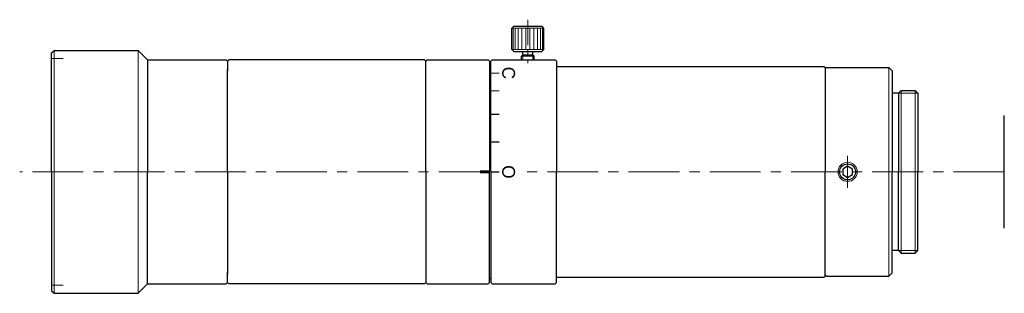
# Model space of a CAD drawing. Header units: millimetres. Extents: x -20 to 133, y 31 to 74.
import ezdxf
from ezdxf.enums import TextEntityAlignment as Align

# ---------------------------------------------------------------- set-up
doc = ezdxf.new("R2010")
doc.units = ezdxf.units.MM
doc.header["$LTSCALE"] = 0.25
doc.linetypes.add('CENTER', pattern=[50.8, 31.75, -6.35, 6.35, -6.35])
doc.layers.add('00_補助線', color=252, linetype='Continuous', lineweight=0, plot=False)
for name, color, linetype, lineweight in [('01_中心線', 1, 'CENTER', 20), ('03_寸法・文字', 50, 'Continuous', 20), ('iris＆image_circle', 7, 'Continuous', 30), ('画層1', 7, 'Continuous', 30), ('ﾋﾞｽ・ﾈｼﾞ', 7, 'Continuous', 30)]:
    doc.layers.add(name, color=color, linetype=linetype, lineweight=lineweight)
doc.styles.add('VS Standard', font='txt', dxfattribs={"height": 3})

# ---------------------------------------------------------------- blocks, each defined once
blk = doc.blocks.new('HM30##')
at = {"layer": '画層1'}
blk.add_lwpolyline([(-0.75, -0.43), (0, -0.87), (0.75, -0.43), (0.75, 0.43), (0, 0.87), (-0.75, 0.43)], close=True, dxfattribs=at)
at = {"layer": '画層1', "lineweight": 9}
blk.add_circle((0, 0), 1.5, dxfattribs=at)
at = {"layer": '画層1'}
blk.add_circle((0, 0), 1.25, dxfattribs=at)

msp = doc.modelspace()

# ---------------------------------------------------------------- hatches: boundary and pattern name
at = {"layer": '03_寸法・文字'}
h = msp.add_hatch(color=256, dxfattribs=at)
h.dxf.hatch_style = 1
h.paths.add_polyline_path([(51.46, 50.25), (52.96, 50.25), (52.96, 49.75), (51.46, 49.75)])

# ---------------------------------------------------------------- linework, layer by layer
at = {"layer": '00_補助線', "lineweight": 20}
for p, q in [((-15.49, 67.75), (-13.69, 67.75)), ((-15.49, 32.25), (-13.69, 32.25))]:
    msp.add_line(p, q, dxfattribs=at)
at = {"layer": '01_中心線', "ltscale": 0.5}
msp.add_line((58.96, 73.8), (58.96, 67), dxfattribs=at)
at = {"layer": '01_中心線'}
for p, q in [((108.96, 47.5), (108.96, 52.5)), ((52.96, 50), (-20.49, 50)), ((133.46, 50), (57.44, 50))]:
    msp.add_line(p, q, dxfattribs=at)
at = {"layer": '03_寸法・文字', "lineweight": 15}
msp.add_line((53.16, 65.45), (54.46, 65.45), dxfattribs=at)
at = {"layer": '03_寸法・文字', "lineweight": 20}
msp.add_line((53.16, 62.69), (54.46, 62.69), dxfattribs=at)
at = {"layer": '03_寸法・文字', "lineweight": 30}
for p, q in [((53.16, 59.01), (54.46, 59.01)), ((53.16, 54.68), (54.46, 54.68)), ((53.16, 50), (54.46, 50))]:
    msp.add_line(p, q, dxfattribs=at)
at = {"layer": 'iris＆image_circle'}
msp.add_line((133.46, 41.18), (133.46, 58.82), dxfattribs=at)
at = {"layer": '画層1'}
for p, q in [((56.79, 72.8), (56.46, 72.48)), ((56.46, 69.13), (56.46, 72.48)), ((56.79, 72.8), (61.14, 72.8)), ((61.14, 72.8), (61.46, 72.48)), ((61.46, 69.13), (61.46, 72.48)), ((-15.49, 68.6), (-15.09, 69)), ((-15.49, 50), (-15.49, 68.6)), ((-15.09, 69), (-1.99, 69)), ((-0.49, 67.5), (-1.99, 69)), ((56.79, 68.8), (56.46, 69.13)), ((56.79, 68.8), (61.14, 68.8)), ((58.16, 68.3), (57.96, 68.1)), ((57.96, 67.5), (57.96, 68.1)), ((58.16, 68.3), (58.16, 68.8)), ((58.16, 68.3), (59.76, 68.3)), ((59.76, 68.3), (59.76, 68.8)), ((59.96, 68.1), (59.76, 68.3)), ((59.96, 67.5), (59.96, 68.1)), ((61.14, 68.8), (61.46, 69.13)), ((-0.49, 67.5), (11.81, 67.5)), ((-0.49, 67.5), (-0.49, 50)), ((12.01, 67.3), (11.81, 67.5)), ((12.01, 67.3), (12.21, 67.5)), ((12.01, 67.3), (12.01, 65.75)), ((12.01, 67.3), (12.01, 66)), ((42.81, 67.5), (12.21, 67.5)), ((42.81, 67.5), (43.01, 67.3)), ((43.01, 50), (43.01, 67.3)), ((43.02, 67.3), (43.22, 67.5)), ((43.02, 50), (43.02, 67.3)), ((43.22, 67.5), (52.76, 67.5)), ((52.76, 67.5), (52.96, 67.3)), ((52.96, 67.3), (52.96, 50)), ((53.16, 66.8), (52.96, 66.6)), ((53.16, 67.3), (53.36, 67.5)), ((53.16, 50), (53.16, 67.3)), ((53.36, 67.5), (63.26, 67.5)), ((63.46, 67.3), (63.26, 67.5)), ((63.46, 67.3), (63.46, 50)), ((63.46, 66.5), (105.26, 66.5)), ((105.26, 66.5), (105.46, 66.3)), ((105.46, 66.3), (105.46, 50)), ((105.46, 66.1), (105.66, 66.3)), ((105.66, 66.3), (115.43, 66.3)), ((115.93, 65.8), (115.43, 66.3)), ((12.01, 50), (12.01, 66)), ((115.93, 65.8), (115.93, 50)), ((116.93, 62.3), (115.93, 62.3)), ((116.93, 62.3), (117.34, 62.7)), ((116.93, 62.3), (116.93, 50)), ((117.34, 62.7), (119.53, 62.7)), ((119.93, 62.3), (119.53, 62.7)), ((119.93, 62.3), (119.93, 50)), ((-15.49, 50), (-15.49, 31.4)), ((-0.49, 32.5), (-0.49, 50)), ((12.01, 50), (12.01, 34)), ((43.01, 50), (43.01, 32.7)), ((43.02, 50), (43.02, 32.7)), ((52.96, 32.7), (52.96, 50)), ((53.16, 50), (53.16, 32.7)), ((63.46, 32.7), (63.46, 50)), ((105.46, 33.7), (105.46, 50)), ((115.93, 34.2), (115.93, 50)), ((116.93, 37.7), (116.93, 50)), ((119.93, 37.7), (119.93, 50)), ((116.93, 37.7), (115.93, 37.7)), ((116.93, 37.7), (117.34, 37.3)), ((117.34, 37.3), (119.53, 37.3)), ((119.93, 37.7), (119.53, 37.3)), ((12.01, 32.7), (12.01, 34.25)), ((12.01, 32.7), (12.01, 34)), ((105.46, 33.9), (105.66, 33.7)), ((115.93, 34.2), (115.43, 33.7)), ((-0.49, 32.5), (-1.99, 31)), ((-0.49, 32.5), (11.81, 32.5)), ((12.01, 32.7), (11.81, 32.5)), ((12.01, 32.7), (12.21, 32.5)), ((42.81, 32.5), (12.21, 32.5)), ((42.81, 32.5), (43.01, 32.7)), ((43.02, 32.7), (43.22, 32.5)), ((43.22, 32.5), (52.76, 32.5)), ((52.76, 32.5), (52.96, 32.7)), ((53.16, 33.2), (52.96, 33.4)), ((53.16, 32.7), (53.36, 32.5)), ((53.36, 32.5), (63.26, 32.5)), ((63.46, 32.7), (63.26, 32.5)), ((63.46, 33.5), (105.26, 33.5)), ((105.26, 33.5), (105.46, 33.7)), ((105.66, 33.7), (115.43, 33.7)), ((-15.49, 31.4), (-15.09, 31)), ((-15.09, 31), (-1.99, 31))]:
    msp.add_line(p, q, dxfattribs=at)
at = {"layer": '画層1', "lineweight": 9}
for p, q in [((56.46, 72.48), (61.46, 72.48)), ((56.65, 72.48), (56.65, 69.13)), ((56.98, 72.48), (56.98, 69.13)), ((57.44, 72.48), (57.44, 69.13)), ((58.01, 72.48), (58.01, 69.13)), ((58.64, 72.48), (58.64, 69.13)), ((59.29, 72.48), (59.29, 69.13)), ((59.92, 72.48), (59.92, 69.13)), ((60.49, 72.48), (60.49, 69.13)), ((60.95, 72.48), (60.95, 69.13)), ((61.27, 72.48), (61.27, 69.13)), ((-15.09, 69), (-15.09, 50)), ((56.46, 69.13), (61.46, 69.13)), ((57.96, 68.1), (59.96, 68.1)), ((115.43, 66.3), (115.43, 50)), ((117.34, 62.7), (117.34, 50)), ((119.53, 62.7), (119.53, 50)), ((-15.09, 31), (-15.09, 50)), ((115.43, 33.7), (115.43, 50)), ((117.34, 37.3), (117.34, 50)), ((119.53, 37.3), (119.53, 50))]:
    msp.add_line(p, q, dxfattribs=at)
at = {"layer": '画層1', "lineweight": 20}
for p, q in [((-1.99, 69), (-1.99, 50)), ((58.16, 67.5), (58.16, 68.3)), ((59.76, 67.5), (59.76, 68.3)), ((116.93, 62.3), (119.93, 62.3)), ((-1.99, 31), (-1.99, 50)), ((116.93, 37.7), (119.93, 37.7))]:
    msp.add_line(p, q, dxfattribs=at)

# ---------------------------------------------------------------- block references
at = {"layer": 'ﾋﾞｽ・ﾈｼﾞ'}
msp.add_blockref('HM30##', (108.96, 50), dxfattribs=at)

# ---------------------------------------------------------------- texts
at = {"layer": '03_寸法・文字', "style": 'VS Standard'}
for s, p in [('C', (56.96, 65.47)), ('O', (56.96, 49.99))]:
    msp.add_text(s, height=2, rotation=270, dxfattribs=at).set_placement(p, align=Align.TOP_CENTER)

doc.saveas('drawing.dxf')
